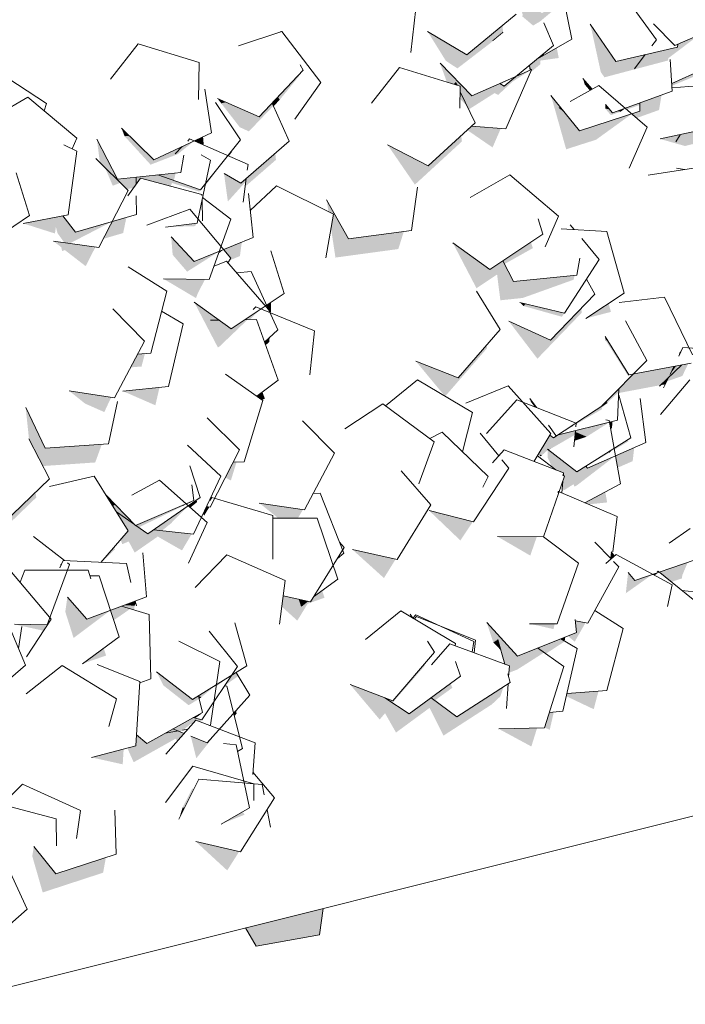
# Model space of a CAD drawing. Header units: millimetres. Extents: x 7522813 to 7573737, y -9734 to 10800.
# Tile 56 of 71: x 7544173 to 7545085, y 3752 to 5103. Entities that reach past the tile are written whole.
import ezdxf

# ---------------------------------------------------------------- set-up
doc = ezdxf.new("R2010")
doc.units = ezdxf.units.MM
doc.header["$MEASUREMENT"] = 0
doc.layers.add('Nowe_2025-10-27 Żywopłot', color=7, linetype='Continuous')
doc.layers.add('Nowe_280-A Dachy Powłoki', color=7, linetype='Continuous')
for name, color, linetype, lineweight, true_color in [('Nowe_2025-10-27 Żywopłot_Nr_pióra__81', 7, 'Continuous', 13, 0x6a6a6a), ('Nowe_2025-10-27 Żywopłot_Nr_pióra__82', 7, 'Continuous', 13, 0xaaaaaa), ('Nowe_280-A Dachy Powłoki_Nr_pióra__61', 7, 'Continuous', 13, 0x6a6a6a), ('Nowe_280-A Dachy Powłoki_Nr_pióra__81', 7, 'Continuous', 13, 0x6a6a6a)]:
    doc.layers.add(name, color=color, linetype=linetype, lineweight=lineweight, true_color=true_color)

# ---------------------------------------------------------------- blocks, each defined once
blk = doc.blocks.new('ElemPrzekroju_77', base_point=(6982742.1, 0))
at = {"layer": 'Nowe_280-A Dachy Powłoki_Nr_pióra__81', "linetype": 'Continuous', "lineweight": 0, "true_color": 0x1a1a1a}
for points in [[(7544834.6, 5094.4), (7544816.8, 5079.8), (7544832.2, 5083.6), (7544835.2, 5086.1)], [(7544954.9, 5096.5), (7544969.3, 5030.7), (7544997, 5040.7), (7544993.1, 5046.1), (7544989.8, 5045.3)], [(7544764.7, 5066.8), (7544731.9, 5086.2), (7544746.8, 5062.3)], [(7544797.8, 5064.1), (7544820.7, 5074.1), (7544832.2, 5083.6), (7544816.8, 5079.8)], [(7544764.7, 5066.8), (7544746.8, 5062.3), (7544756.8, 5046.2), (7544781.3, 5056.9)], [(7544882.7, 5049), (7544871.5, 5039.8), (7544872.1, 5035.4), (7544874.1, 5033.6), (7544872.5, 5029.9), (7544886.5, 5041.5), (7544886.2, 5046.4), (7544911.7, 5050), (7544908.9, 5063.8)], [(7545030.3, 5054.7), (7545028.2, 5051.9), (7545045.7, 5058.2)], [(7544748.9, 5042.8), (7544758.3, 5016.8), (7544767.4, 5014), (7544770.2, 5016.6), (7544772.2, 5012.5), (7544776.5, 5011.2), (7544776.4, 5003.8), (7544786.8, 4982.2), (7544794.2, 4999), (7544792.4, 4998.2)], [(7544944.8, 5021.9), (7544947.3, 5013.6), (7544950.9, 5014.7)], [(7544518.6, 4988.1), (7544520.6, 4983.7), (7544529.2, 4992.8), (7544526.5, 4996.3)], [(7544901, 4998.7), (7544921.8, 4924.8), (7544962.8, 4937.9), (7544946, 4952.3), (7544939.9, 4950.3), (7544921.3, 4973.4), (7544912.1, 4981.4), (7544914.1, 4982.5)], [(7545022.9, 4977), (7545011.9, 4973.4), (7545018.6, 4967.7), (7545049.2, 4978.7), (7545052.6, 4999), (7545022.6, 4988.2)], [(7544443.6, 4994.6), (7544448.9, 4987.8), (7544455.4, 4989.4)], [(7544455.4, 4989.4), (7544448.9, 4987.8), (7544474.3, 4955.1), (7544494.3, 4972.4)], [(7544549.8, 4966), (7544567.5, 4991), (7544567.5, 4991)], [(7544792.1, 4956.6), (7544786.1, 4951.2), (7544820.9, 4927.3), (7544832.2, 4953.4)], [(7544312.1, 4953.9), (7544312.2, 4953.6), (7544312.3, 4953.7)], [(7544312.2, 4953.6), (7544316.4, 4942.7), (7544322.9, 4943.4), (7544312.3, 4953.7)], [(7544732.5, 4901.9), (7544677, 4930.8), (7544714.4, 4876.3), (7544778.9, 4935.6), (7544778, 4943.7)], [(7545050.8, 4938.9), (7545084.7, 4929.3), (7545083, 4933.1), (7545072, 4935.2), (7545077.9, 4944.6), (7545077.8, 4944.8)], [(7544278.4, 4938.7), (7544282.5, 4906.5), (7544302.3, 4887), (7544304.9, 4887.7)], [(7544483.1, 4884.8), (7544481.7, 4873.6), (7544523.9, 4910.3), (7544523.1, 4919.5)], [(7544332.3, 4886.7), (7544332.3, 4876.8), (7544338.2, 4885), (7544366.5, 4877.6), (7544368.6, 4887.5), (7544362.1, 4889.8)], [(7544623.5, 4801.9), (7544593.4, 4855.7), (7544595.9, 4839.2), (7544603, 4835.7), (7544599.5, 4815.8), (7544605.5, 4776.3), (7544691.7, 4788), (7544699.3, 4812.2)], [(7544231.7, 4833.5), (7544177.2, 4823.2), (7544220.9, 4809.3), (7544222.2, 4818.4), (7544224.4, 4809.8), (7544234.6, 4829.7)], [(7544299.4, 4825.8), (7544287.1, 4801.9), (7544314.4, 4809.9), (7544318.7, 4830.3), (7544316.7, 4830.9)], [(7544218.8, 4798.8), (7544229.5, 4790.6), (7544230.8, 4785.4), (7544234.6, 4786.5), (7544263, 4764.5), (7544276.4, 4790.7)], [(7544477.1, 4797.6), (7544452, 4787.3), (7544462.1, 4775.3), (7544460.2, 4772.5), (7544474.5, 4778.3)], [(7544817, 4759.8), (7544766.4, 4796.5), (7544798.9, 4734.2), (7544827.1, 4753.1), (7544831.6, 4717.7), (7544862.3, 4720.9), (7544878.8, 4746.3), (7544849.7, 4743.3), (7544834.9, 4771.8)], [(7544369.5, 4747.3), (7544414.3, 4720.7), (7544416.6, 4727), (7544399.5, 4746.8)], [(7544445.9, 4690.6), (7544411.8, 4715.3), (7544444.3, 4653), (7544447, 4654.8), (7544434.3, 4690.4)], [(7544517, 4715), (7544511, 4711.1), (7544515.7, 4700.9), (7544515.9, 4700.8), (7544517, 4701.5)], [(7544866.3, 4712.7), (7544858.3, 4714.7), (7544863.5, 4709.8)], [(7544980, 4713.3), (7544949, 4692.9), (7544983.2, 4701.8)], [(7544843.3, 4688.9), (7544882.4, 4637.6), (7544943.2, 4700.7), (7544942.4, 4706.6), (7544900.5, 4663.1)], [(7544977.6, 4663.8), (7544975.1, 4667.9), (7544976.2, 4662.3)], [(7544715.5, 4634.4), (7544755.5, 4586.3), (7544755.9, 4586), (7544813.4, 4652), (7544812.6, 4656), (7544773.9, 4611.4)], [(7544994, 4596.5), (7544993.7, 4588.9), (7544995.7, 4590.9), (7545049.5, 4601), (7545039.6, 4621.3), (7545013.8, 4616.5)], [(7545050, 4600), (7545052.4, 4601.5), (7545056.7, 4602.3), (7545055.3, 4597.5), (7545062, 4611.3)], [(7544240.3, 4593.6), (7544262.1, 4576.1), (7544295, 4578.3), (7544298.3, 4584.5)], [(7544314.1, 4593.1), (7544358.6, 4573.7), (7544364.2, 4598)], [(7544497.8, 4586.2), (7544504.9, 4581.3), (7544508.7, 4582.7), (7544505.4, 4592)], [(7544874.6, 4579.7), (7544872.2, 4583.1), (7544873.2, 4578.8)], [(7544207.4, 4515), (7544180.8, 4570.5), (7544185.3, 4527.7), (7544185.3, 4527.7), (7544204.4, 4490.4), (7544276.1, 4495.3), (7544285.2, 4520.3)], [(7544989.3, 4504.4), (7544992.2, 4488), (7545013, 4497.1), (7545015.2, 4515.8)], [(7544888.6, 4505.1), (7544884.8, 4506.5), (7544886.4, 4503.6)], [(7544926.8, 4490.1), (7544896.3, 4502.1), (7544902.6, 4489.2), (7544907.6, 4485.4), (7544918.3, 4481.3), (7544918, 4477.6), (7544919.7, 4476.3), (7544917.3, 4469.3), (7544916.6, 4460.9), (7544918.5, 4457), (7544931.9, 4465.4), (7544933.1, 4462.2), (7544936, 4463.5), (7544932, 4486.1)], [(7544454.6, 4474.6), (7544462.1, 4470.6), (7544469.9, 4495.9), (7544465.5, 4495.8)], [(7544094.2, 4439.7), (7544132.3, 4386.4), (7544195.3, 4447.3), (7544194.4, 4454.5), (7544150.4, 4412)], [(7544290.6, 4450.9), (7544300.2, 4435.4), (7544303.4, 4437.6)], [(7544975.4, 4455.1), (7544947.3, 4440.1), (7544952.5, 4437.8), (7544978, 4440.5)], [(7544501, 4439.7), (7544526.8, 4419.1), (7544534.2, 4419.1), (7544527.7, 4435.6)], [(7544793.9, 4414.2), (7544734, 4429.2), (7544776.8, 4388.3)], [(7544329.8, 4410.3), (7544305.1, 4427.6), (7544321.3, 4401.7), (7544310.9, 4389.7), (7544313.2, 4383.2), (7544322, 4387), (7544330.2, 4371.7), (7544362, 4393.8), (7544363.9, 4392.5), (7544354, 4401.3), (7544348.3, 4397.3), (7544331.8, 4408.9), (7544331.3, 4408.7)], [(7544827.8, 4393.6), (7544872.6, 4367.6), (7544881.5, 4393.2)], [(7544301.6, 4378.8), (7544284, 4358.3), (7544284.6, 4358.3), (7544303.2, 4376.1)], [(7544688.1, 4362.8), (7544628.7, 4375.9), (7544672, 4336.8)], [(7544984.8, 4364.1), (7544988.1, 4367), (7544985.5, 4370.2)], [(7545049.1, 4344.9), (7545065.9, 4331.4), (7545080.4, 4336.3), (7545081.2, 4341), (7545066.7, 4351)], [(7545042.3, 4342.6), (7545040.4, 4342), (7545040.8, 4341.7)], [(7544533.9, 4312.2), (7544531.9, 4297.6), (7544553.2, 4278.4), (7544567.4, 4301.6), (7544590.5, 4309.8), (7544587.2, 4319.6), (7544575.6, 4311.1), (7544571.3, 4304), (7544567.2, 4304.9), (7544558.3, 4298.3), (7544555.2, 4307.5)], [(7544315.7, 4299.6), (7544312.3, 4298.3), (7544329.3, 4293.1), (7544330.2, 4298.9)], [(7544331.2, 4305.4), (7544330.9, 4305.3), (7544331.1, 4304.7)], [(7544235.1, 4290.5), (7544246.4, 4254.8), (7544246.8, 4254.9), (7544235.1, 4290.5)], [(7544854.9, 4229.8), (7544812.9, 4275.6), (7544822, 4248.5), (7544828, 4252.4), (7544837.8, 4218.7), (7544844, 4216.5), (7544843.3, 4206.8), (7544855, 4211.4), (7544861.6, 4232.4)], [(7544924, 4257.4), (7544933.5, 4249.5), (7544933.9, 4250.2), (7544940.9, 4276.9), (7544934.4, 4278), (7544935.9, 4262.1)], [(7544914.5, 4253.6), (7544919.8, 4250.5), (7544920.6, 4256)], [(7544258.6, 4219.3), (7544291, 4230.5), (7544287.7, 4240.5)], [(7544378.2, 4194.5), (7544360.3, 4208.3), (7544369.5, 4189.6)], [(7544625.6, 4190.8), (7544666.1, 4142.8), (7544673.5, 4151.4), (7544688.5, 4124.9), (7544734.5, 4158.7), (7544753.6, 4120.7), (7544819.9, 4163.5), (7544806.1, 4168.5), (7544771.7, 4146.3), (7544736.7, 4172.6), (7544706.6, 4150.4), (7544673.2, 4172.6)], [(7544922.1, 4174.7), (7544959.6, 4156.9), (7544966.1, 4181.6), (7544923, 4178.6)], [(7544465.9, 4151.5), (7544466.9, 4147.4), (7544470, 4150.9), (7544469.2, 4155.2)], [(7544892.3, 4131.7), (7544899.3, 4128.7), (7544904.9, 4153), (7544898.8, 4152.4)], [(7544331.9, 4106.9), (7544320.1, 4103.7), (7544328.8, 4084.2), (7544386.3, 4116.5), (7544388.8, 4113.4), (7544398.1, 4123.7), (7544389.8, 4127.1), (7544372.5, 4123.9), (7544372.5, 4124.2), (7544346.9, 4109.8), (7544332.8, 4121.8)], [(7544882, 4131.2), (7544829.3, 4130), (7544874.1, 4105.8)], [(7544271.2, 4090.8), (7544313.8, 4081.3), (7544315.1, 4102.4)], [(7544390.8, 4005.9), (7544398.6, 4021.6), (7544396, 4022.3)], [(7544413.9, 3975.5), (7544457.1, 3935.8), (7544473.5, 3961.7)], [(7544189.8, 3955.5), (7544204.1, 3905.6), (7544286.9, 3932.7), (7544290.8, 3953.6), (7544222.2, 3931.2), (7544205.8, 3951.3)]]:
    blk.add_hatch(color=250, dxfattribs=at).paths.add_polyline_path(points)
at = {"layer": 'Nowe_280-A Dachy Powłoki_Nr_pióra__61', "color": 251, "linetype": 'Continuous', "lineweight": 13, "true_color": 0x6a6a6a}
blk.add_line((7545571.5, 4129.4), (7543454.6, 3600.2), dxfattribs=at)
blk = doc.blocks.new('ElemPrzekroju_346', base_point=(6982742.1, 0))
at = {"layer": 'Nowe_2025-10-27 Żywopłot_Nr_pióra__81', "linetype": 'Continuous', "lineweight": 0, "true_color": 0x1a1a1a}
for points in [[(7544888.5, 5111.5), (7544855.7, 5140.5), (7544862.3, 5108.4), (7544886.2, 5100.2), (7544919.1, 5127.8)], [(7544861.2, 5107.5), (7544876.5, 5094.5), (7544886.2, 5100.2), (7544862.3, 5108.4)], [(7545070.6, 5067), (7545041.7, 5096.8), (7545070, 5066.1), (7545074.8, 5067.9), (7545074.8, 5068.8)], [(7544835.2, 5086.1), (7544820.7, 5074.1), (7544821.4, 5073.1), (7544835.7, 5084.9)], [(7545074.6, 5064.9), (7545046.6, 5058.4), (7545061.8, 5049.3), (7545062, 5049.8), (7545103.9, 5081.4), (7545074.8, 5068.8)], [(7544756.8, 5046.2), (7544772.7, 5035.7), (7544821.4, 5073.1), (7544820.7, 5074.1), (7544797.8, 5064.1), (7544785.8, 5054.3), (7544781.3, 5056.9)], [(7545039.3, 5066.6), (7545041.7, 5069.5), (7545041.6, 5069.6)], [(7544891.6, 5056.3), (7544882.7, 5049), (7544891.6, 5054)], [(7544997, 5040.7), (7544969.3, 5030.7), (7544974.3, 5023.5), (7545061.6, 5046.6), (7545061.8, 5049.3), (7545046.6, 5058.4), (7545045.7, 5058.2), (7545028.2, 5051.9), (7545015.5, 5035.1)], [(7544993.1, 5046.1), (7544997, 5040.7), (7545015.5, 5035.1), (7545030.3, 5054.7)], [(7544871.5, 5039.8), (7544853.5, 5024.9), (7544871.6, 5038.8)], [(7544786.8, 4982.2), (7544788.2, 4979.4), (7544823.7, 5001.9), (7544828.5, 4999.3), (7544848.2, 5017.5), (7544871.8, 5032.5), (7544871.9, 5032.9), (7544853.5, 5024.9), (7544837, 5011.4), (7544830.9, 5015), (7544794.2, 4999)], [(7544853.5, 5024.9), (7544830.9, 5015), (7544832.4, 5014.1)], [(7545103.4, 5031.6), (7545066.6, 5014.9), (7545066.8, 5011.9), (7545104.3, 5027.4)], [(7544770.2, 5016.6), (7544767.4, 5014), (7544772.2, 5012.5)], [(7544950.9, 5014.7), (7544947.3, 5013.6), (7544954.4, 5005.3), (7544957.5, 5007.1)], [(7544776.4, 5003.8), (7544776.2, 4994), (7544784, 4986.4), (7544784.6, 4986.7)], [(7544981.2, 4979.5), (7544975.6, 4986), (7544975.4, 4980.6)], [(7545002.9, 4981.1), (7545005, 4979.3), (7545022.6, 4985.5), (7545022.6, 4988.2)], [(7544914.1, 4982.5), (7544912.1, 4981.4), (7544921.3, 4973.4)], [(7545011.9, 4973.4), (7544946, 4952.3), (7544962.8, 4937.9)], [(7544975.4, 4980.6), (7544983.1, 4971.6), (7544996.7, 4976.4), (7544992.3, 4977.3), (7544985.3, 4974.7), (7544981.2, 4979.5)], [(7545002.9, 4981.1), (7544992.3, 4977.3), (7544996.7, 4976.4)], [(7545072, 4935.2), (7545083, 4933.1), (7545096.1, 4948.7), (7545078, 4944.8)], [(7545078, 4944.8), (7545077.8, 4944.8), (7545077.9, 4944.6)], [(7545083, 4933.1), (7545084.7, 4929.3), (7545098.3, 4932.6), (7545103.2, 4950.3), (7545096.1, 4948.7)], [(7544872.7, 4797), (7544834.9, 4771.8), (7544837.2, 4767.4), (7544876.1, 4789.2), (7544873.7, 4796.7)], [(7544874, 4797.9), (7544872.7, 4797), (7544873.7, 4796.7)], [(7544878.8, 4746.3), (7544862.3, 4720.9), (7544931.9, 4745.9), (7544933.6, 4751.9)], [(7544866.3, 4712.7), (7544863.5, 4709.8), (7544916, 4695.1), (7544919.1, 4699.9)], [(7544976.2, 4662.3), (7545006.8, 4614), (7545013.8, 4616.5), (7545007.8, 4615.4), (7544977.6, 4663.8)], [(7545077.8, 4647.1), (7545076.6, 4644.2), (7545077.5, 4643.7), (7545079.5, 4647.8)], [(7545076.2, 4640.9), (7545077.5, 4643.7), (7545076.6, 4644.2)], [(7545028.5, 4631.3), (7545013.8, 4616.5), (7545029, 4630.4)], [(7545039.6, 4621.3), (7545049.5, 4601), (7545054.1, 4603.8), (7545080.6, 4629), (7545072.5, 4627.5), (7545064.3, 4616.1), (7545069.5, 4626.9)], [(7545059.6, 4606.4), (7545081.1, 4613.9), (7545089, 4630.5), (7545080.6, 4629), (7545062, 4611.3)], [(7545064.3, 4616.1), (7545072.5, 4627.5), (7545069.5, 4626.9)], [(7544935.3, 4547.6), (7544971.1, 4568.5), (7544970.6, 4570.2), (7544993.8, 4591.6), (7544994, 4596.5), (7544976.8, 4579.2), (7544977.4, 4577.3), (7544935, 4549.3), (7544935.4, 4549.2)], [(7544874.6, 4579.7), (7544873.2, 4578.8), (7544878.6, 4571.4), (7544881, 4570.5)], [(7544970.7, 4573.1), (7544969.3, 4573.8), (7544970.7, 4573), (7544976.8, 4579.1), (7544976.8, 4579.2)], [(7544982.7, 4541.6), (7544984.6, 4542.2), (7544985.3, 4551.4), (7544981.1, 4550.4)], [(7544899.5, 4532.8), (7544884.8, 4508.6), (7544884.8, 4506.5), (7544888.6, 4505.1), (7544894.2, 4510.4), (7544896.3, 4511.6), (7544896.3, 4502.1), (7544926.8, 4490.1), (7544896.3, 4513.6), (7544900.4, 4514), (7544933.9, 4533.2), (7544934.5, 4538.9), (7544910.1, 4532.9), (7544904.4, 4529.2)], [(7544897.8, 4546.5), (7544897.7, 4545.5), (7544898.5, 4545.6)], [(7544898.5, 4545.6), (7544897.7, 4545.5), (7544907.5, 4532), (7544910.1, 4532.9), (7544907.7, 4532.3)], [(7544927.7, 4544.5), (7544910.1, 4532.9), (7544929.8, 4544.4)], [(7544927.7, 4544.5), (7544929.8, 4544.4), (7544935, 4549.3)], [(7544933.2, 4525), (7544949.9, 4530.6), (7544934.3, 4537.3)], [(7544934.3, 4537.3), (7544949.9, 4530.6), (7544981.1, 4550.4), (7544934.5, 4538.9)], [(7544987.5, 4514.5), (7544987.8, 4512.7), (7545007.2, 4524.2), (7545006.6, 4526.4)], [(7544896.3, 4513.6), (7544897.2, 4512.9), (7544900.4, 4514)], [(7544987.5, 4514.5), (7544979.5, 4509.5), (7544981.1, 4508.7)], [(7544932, 4486.1), (7544936, 4463.5), (7544989.3, 4504.4), (7544951.2, 4487.7), (7544948.8, 4490.2), (7544936.6, 4482.6)], [(7544979.5, 4509.5), (7544948.8, 4490.2), (7544949.2, 4489.8), (7544981.1, 4508.7)], [(7544985.5, 4370.2), (7544983.4, 4372.7), (7544982.3, 4364.3), (7544983.5, 4363), (7544984.8, 4364.1)], [(7545088.6, 4358.5), (7545066.7, 4351), (7545081.2, 4341)], [(7545016, 4333.6), (7545006.8, 4344.6), (7545003.6, 4315.9), (7545040.4, 4342)], [(7545040.8, 4341.7), (7545043.1, 4340.5), (7545049.1, 4344.9), (7545042.3, 4342.6)], [(7544906.1, 4273.9), (7544871.6, 4274.2), (7544904.5, 4266.8)], [(7544933.9, 4250.2), (7544948.4, 4275.6), (7544940.9, 4276.9)], [(7544882.7, 4240.9), (7544893.9, 4232.9), (7544920.3, 4250.2), (7544914.5, 4253.6)], [(7544822, 4248.5), (7544832.3, 4237.7), (7544828, 4252.4)], [(7544855, 4211.4), (7544891.5, 4234.6), (7544882.7, 4240.9), (7544861.6, 4232.4)], [(7544673.2, 4172.6), (7544683.6, 4165.7), (7544728.7, 4217.3), (7544727.5, 4219), (7544684.2, 4168.4)], [(7544736.7, 4172.6), (7544741.7, 4168.9), (7544765.7, 4186.2), (7544763.4, 4192.3)], [(7544806.1, 4168.5), (7544819.9, 4163.5), (7544831.5, 4174.4), (7544836, 4187.8)]]:
    blk.add_hatch(color=250, dxfattribs=at).paths.add_polyline_path(points)
at = {"layer": 'Nowe_2025-10-27 Żywopłot_Nr_pióra__82', "color": 253, "linetype": 'Continuous', "lineweight": 13, "true_color": 0xaaaaaa}
for p, q in [((7544929.7, 5075.6), (7544912.1, 5162)), ((7545045.5, 5074.8), (7544994.2, 5146)), ((7544708.7, 5057.7), (7544715.8, 5117.9)), ((7544785.8, 5054.3), (7544853.4, 5109.9)), ((7544904.6, 5067), (7544891.4, 5098.4)), ((7544954.9, 5096.5), (7544989.8, 5045.3)), ((7545041.7, 5096.8), (7545070.6, 5067)), ((7545070.6, 5067), (7545150.7, 5101.7)), ((7544731.9, 5086.2), (7544785.8, 5054.3)), ((7544837, 5011.4), (7544904.6, 5067)), ((7544882.7, 5049), (7544929.7, 5075.6)), ((7544989.8, 5045.3), (7545074.6, 5064.9)), ((7545039.3, 5066.6), (7545045.5, 5074.8)), ((7545074.6, 5064.9), (7545074.8, 5068.8)), ((7545015.5, 5035.1), (7545030.3, 5054.7)), ((7544693.3, 5036.9), (7544654.9, 4988.1)), ((7544776.5, 5011.2), (7544693.3, 5036.9)), ((7544748.9, 5042.8), (7544792.4, 4998.2)), ((7544872.3, 5033.2), (7544871.5, 5039.8)), ((7545067.3, 5004.3), (7545064.5, 5047.7)), ((7544792.4, 4998.2), (7544872.3, 5033.2)), ((7544838.9, 4952.9), (7544874.1, 5033.6)), ((7544874.1, 5033.6), (7544872.1, 5035.4)), ((7545066.6, 5014.9), (7545109.2, 5034.3)), ((7544772.2, 5012.5), (7544770.2, 5016.6)), ((7544776, 4981.4), (7544776.5, 5011.2)), ((7544830.9, 5015), (7544837, 5011.4)), ((7544966.6, 5012.2), (7544927.4, 4990.1)), ((7544944.8, 5021.9), (7544957.5, 5007.1)), ((7545033.1, 4955.3), (7544966.6, 5012.2)), ((7545112.7, 5012.8), (7545067, 5008.9)), ((7544797, 4961.1), (7544776.4, 5003.8)), ((7544901, 4998.7), (7544939.9, 4950.3)), ((7544985.3, 4974.7), (7545067.3, 5004.3)), ((7544975.6, 4986), (7544985.3, 4974.7)), ((7545022.9, 4977), (7545022.6, 4988.2)), ((7544914.1, 4982.5), (7544912.1, 4981.4)), ((7544939.9, 4950.3), (7545022.9, 4977)), ((7544732.5, 4901.9), (7544797, 4961.1)), ((7544792.1, 4956.6), (7544838.9, 4952.9)), ((7545008.3, 4899), (7545033.1, 4955.3)), ((7545050.8, 4938.9), (7545112.2, 4952.2)), ((7545078, 4944.8), (7545072, 4935.2)), ((7544677, 4930.8), (7544732.5, 4901.9)), ((7544844.8, 4889.8), (7544790.4, 4858.9)), ((7544911.4, 4833), (7544844.8, 4889.8)), ((7545096.4, 4899), (7545034.4, 4889.1)), ((7545084.2, 4897.1), (7545073.1, 4898.9)), ((7544709.8, 4813.6), (7544718.2, 4872.8)), ((7544593.4, 4855.7), (7544623.5, 4801.9)), ((7544889.7, 4808.4), (7544883.2, 4829.3)), ((7544892.9, 4790.9), (7544911.4, 4833)), ((7544932.9, 4814.7), (7544927.4, 4821.4)), ((7544623.5, 4801.9), (7544709.8, 4813.6)), ((7544817, 4759.8), (7544889.7, 4808.4)), ((7544977.7, 4812.2), (7544914.9, 4815.7)), ((7545001.3, 4727.3), (7544977.7, 4812.2)), ((7544766.4, 4796.5), (7544817, 4759.8)), ((7544967.1, 4773.6), (7544943.2, 4802.4)), ((7544834.9, 4771.8), (7544849.7, 4743.3)), ((7544919.4, 4699.9), (7544967.1, 4773.6)), ((7544936.3, 4752.2), (7544940.4, 4775.4)), ((7544849.7, 4743.3), (7544936.3, 4752.2)), ((7544961.3, 4726.3), (7544949.8, 4746.9)), ((7544831.5, 4677.6), (7544798.8, 4730.1)), ((7544900.5, 4663.1), (7544961.3, 4726.3)), ((7544949, 4692.9), (7545001.3, 4727.3)), ((7544858.3, 4714.7), (7544919.4, 4699.9)), ((7545056.8, 4721.9), (7544994.4, 4714.5)), ((7545095.2, 4642.8), (7545056.8, 4721.9)), ((7544843.3, 4688.9), (7544900.5, 4663.1)), ((7545032.4, 4635.3), (7545003.2, 4689.6)), ((7544773.9, 4611.4), (7544831.5, 4677.6)), ((7544975.1, 4667.9), (7545007.8, 4615.4)), ((7545082, 4653), (7545076.2, 4640.9)), ((7545168.9, 4646.8), (7545082, 4653)), ((7544715.5, 4634.4), (7544773.9, 4611.4)), ((7544970.7, 4573.1), (7545032.4, 4635.3)), ((7545007.8, 4615.4), (7545093.4, 4631.4)), ((7545050, 4600), (7545080.6, 4629)), ((7545069.5, 4626.9), (7545064.3, 4616.1)), ((7544718.1, 4608.5), (7544674.3, 4573.1)), ((7544793.2, 4563.8), (7544718.1, 4608.5)), ((7545091.4, 4608.7), (7545051.3, 4561.3)), ((7545062, 4611.3), (7545055.3, 4597.5)), ((7544842.5, 4600.4), (7544784.3, 4576.8)), ((7544900.8, 4534.9), (7544842.5, 4600.4)), ((7544992.3, 4553.2), (7544994, 4596.5)), ((7544854.2, 4581), (7544812.4, 4534.9)), ((7544935.4, 4549.2), (7544854.2, 4581)), ((7544872.2, 4583.1), (7544881, 4570.5)), ((7544977.4, 4577.3), (7544976.8, 4579.2)), ((7545010.6, 4529), (7544994.2, 4587.8)), ((7545031.1, 4522.7), (7545023.3, 4582.9)), ((7544670.6, 4575.8), (7544618.3, 4541.4)), ((7544740.8, 4523.7), (7544670.6, 4575.8)), ((7544904.4, 4529.2), (7544977.4, 4577.3)), ((7544779.5, 4510), (7544793.2, 4563.8)), ((7544907.7, 4532.3), (7544992.3, 4553.2)), ((7544980.7, 4552.9), (7544976, 4553.6)), ((7544996.1, 4466.1), (7544980.7, 4552.9)), ((7544897.8, 4546.5), (7544907.7, 4532.3)), ((7544932.5, 4516.9), (7544934.5, 4538.9)), ((7544934.9, 4544.1), (7544935.4, 4549.2)), ((7544719.9, 4466.1), (7544740.8, 4523.7)), ((7544751.6, 4536.7), (7544734.7, 4528.3)), ((7544814.9, 4476.1), (7544751.6, 4536.7)), ((7544829.4, 4504.2), (7544803.9, 4535.3)), ((7544877.8, 4497), (7544900.8, 4534.9)), ((7544899.5, 4532.8), (7544904.4, 4529.2)), ((7544936.6, 4482.6), (7545010.6, 4529)), ((7544837, 4512.8), (7544821, 4495)), ((7544918.3, 4481.3), (7544837, 4512.8)), ((7544896.3, 4513.6), (7544936.6, 4482.6)), ((7544951.2, 4487.7), (7545031.1, 4522.7)), ((7544843.3, 4487.3), (7544833.7, 4498.9)), ((7544907.6, 4485.4), (7544882.3, 4504.5)), ((7544736.3, 4437.1), (7544695.6, 4484)), ((7544794.9, 4413.9), (7544843.3, 4487.3)), ((7544948.8, 4490.2), (7544951.2, 4487.7)), ((7544807.5, 4461.5), (7544814.9, 4476.1)), ((7544890.6, 4393.1), (7544919.7, 4476.3)), ((7544919.7, 4476.3), (7544917, 4478.4)), ((7544918, 4477.6), (7544918.3, 4481.3)), ((7544915.9, 4453.5), (7544917.3, 4469.3)), ((7544947.3, 4440.1), (7544996.1, 4466.1)), ((7544911.5, 4455.4), (7544910.4, 4454.3)), ((7544991.7, 4421), (7544911.5, 4455.4)), ((7544690.1, 4362.3), (7544736.3, 4437.1)), ((7544734, 4429.2), (7544794.9, 4413.9)), ((7544985.8, 4372.6), (7544991.7, 4421)), ((7545092, 4404.9), (7545063, 4384.5)), ((7544827.8, 4393.6), (7544890.6, 4393.1)), ((7544938.7, 4357), (7544890.7, 4393.2)), ((7544628.7, 4375.9), (7544690.1, 4362.3)), ((7544983.5, 4363), (7544961.3, 4386.2)), ((7544990.2, 4368.9), (7544976.4, 4356.7)), ((7544983.4, 4372.7), (7544988.1, 4367)), ((7544984.8, 4364.1), (7544985.5, 4370.2)), ((7545067.2, 4327.6), (7544990.2, 4368.9)), ((7545016, 4333.6), (7545098.5, 4361.9)), ((7544909.5, 4273.9), (7544938.7, 4357)), ((7544951.6, 4275.1), (7544993.9, 4352.2)), ((7544993.9, 4352.2), (7544986.7, 4359.7)), ((7545006.8, 4344.6), (7545016, 4333.6)), ((7545042.3, 4342.6), (7545040.8, 4341.7)), ((7545047.8, 4346), (7545046.8, 4345.3)), ((7545116, 4291.1), (7545047.8, 4346)), ((7545060.9, 4297.7), (7545067.2, 4327.6)), ((7545131.2, 4314.6), (7545080.3, 4319.8)), ((7544695.1, 4291.6), (7544646.5, 4252.4)), ((7544770.2, 4247), (7544695.1, 4291.6)), ((7544711.5, 4281.9), (7544708.1, 4287.2)), ((7544715.8, 4286.2), (7544711.5, 4281.9)), ((7544716.7, 4284), (7544713.6, 4280.6)), ((7544795, 4249.6), (7544715.8, 4286.2)), ((7544797.7, 4251.5), (7544716.7, 4284)), ((7545000.1, 4267.6), (7544961.2, 4292.5)), ((7544812.9, 4275.6), (7544854.9, 4229.8)), ((7544871.6, 4274.2), (7544909.5, 4273.9)), ((7544935.9, 4262.1), (7544934.2, 4280.1)), ((7544934.4, 4278), (7544951.6, 4275.1)), ((7544977.7, 4182.4), (7545000.1, 4267.6)), ((7544854.9, 4229.8), (7544935.9, 4262.1)), ((7544937, 4240.2), (7544914.5, 4253.6)), ((7544741.2, 4235), (7544731.6, 4250.2)), ((7544762.1, 4246.4), (7544737.2, 4217.6)), ((7544844, 4216.5), (7544762.1, 4246.4)), ((7544769.4, 4243.7), (7544770.2, 4247)), ((7544792.9, 4235.1), (7544795, 4249.6)), ((7544795.9, 4234), (7544797.7, 4251.5)), ((7544837.8, 4218.7), (7544828, 4252.4)), ((7544918.6, 4215.4), (7544882.7, 4240.9)), ((7544917.4, 4154.3), (7544937, 4240.2)), ((7544684.2, 4168.4), (7544741.2, 4235)), ((7544777, 4202.3), (7544769.9, 4222.2)), ((7544842.9, 4201.2), (7544844, 4216.5)), ((7544892.1, 4131.4), (7544918.6, 4215.4)), ((7544706.6, 4150.4), (7544777, 4202.3)), ((7544845.1, 4193.7), (7544841.8, 4205.2)), ((7544625.6, 4190.8), (7544684.2, 4168.4)), ((7544771.7, 4146.3), (7544845.1, 4193.7)), ((7544840, 4158), (7544842.3, 4191.9)), ((7544673.2, 4172.6), (7544706.6, 4150.4)), ((7544736.7, 4172.6), (7544771.7, 4146.3)), ((7544923, 4178.6), (7544977.7, 4182.4)), ((7544898.8, 4152.4), (7544917.4, 4154.3)), ((7544829.3, 4130), (7544892.1, 4131.4))]:
    blk.add_line(p, q, dxfattribs=at)
blk = doc.blocks.new('ElemPrzekroju_347', base_point=(6982742.1, 0))
at = {"layer": 'Nowe_2025-10-27 Żywopłot_Nr_pióra__81', "linetype": 'Continuous', "lineweight": 0, "true_color": 0x1a1a1a}
for points in [[(7544555.8, 5027.4), (7544526.5, 4996.3), (7544529.2, 4992.8), (7544555.6, 5025.1)], [(7544494.3, 4972.4), (7544474.3, 4955.1), (7544486.8, 4949.3), (7544520.3, 4984.3), (7544518.6, 4988.1), (7544501, 4969.4)], [(7544316.4, 4942.7), (7544352, 4903.7), (7544389.2, 4918.1), (7544385.8, 4918.6), (7544395.5, 4928.6), (7544356.7, 4910.4), (7544322.9, 4943.4)], [(7544385.8, 4918.6), (7544389.2, 4918.1), (7544411.8, 4936.2), (7544395.5, 4928.6)], [(7544424, 4941.9), (7544411.8, 4936.2), (7544423.5, 4931.1), (7544424.8, 4931.9)], [(7544458, 4916), (7544427.4, 4877.8), (7544426.6, 4874.3)], [(7544458, 4916), (7544459.2, 4915.5), (7544463.2, 4920.5), (7544462.5, 4921.6)], [(7544310.6, 4878.8), (7544289.5, 4899.6), (7544300.2, 4874.8)], [(7544362.1, 4889.8), (7544383.9, 4882.2), (7544386.6, 4892.4)], [(7544452.7, 4891.4), (7544458, 4853.2), (7544482.5, 4880.4), (7544483.1, 4884.8), (7544475.9, 4878.5)], [(7544304.9, 4887.7), (7544302.3, 4887), (7544319.3, 4870.2), (7544328.6, 4871.7), (7544332.3, 4876.8), (7544332.3, 4886.7), (7544306.8, 4884)], [(7544368.6, 4887.5), (7544366.5, 4877.6), (7544379.7, 4874.1), (7544381.3, 4878.6), (7544418.7, 4866.7), (7544427.4, 4877.8), (7544420.6, 4869.4)], [(7544234.6, 4829.7), (7544224.4, 4809.8), (7544233.8, 4796.7), (7544241.1, 4795.7), (7544299.4, 4825.8), (7544248.9, 4811)], [(7544231.7, 4833.5), (7544232.3, 4832.7), (7544232.2, 4833.6)], [(7544316.7, 4830.9), (7544318.7, 4830.3), (7544319.2, 4831.6)], [(7544372.6, 4818.2), (7544413.2, 4819.4), (7544414.8, 4823.2)], [(7544400.4, 4783.1), (7544380.3, 4804.6), (7544382.3, 4780)], [(7544400.4, 4783.1), (7544382.3, 4780), (7544402.1, 4757), (7544446.3, 4784.9), (7544411.9, 4770.8)], [(7544445.2, 4781.8), (7544452, 4787.3), (7544446.3, 4784.9)], [(7544399.5, 4746.8), (7544416.6, 4727), (7544426.6, 4746.3)], [(7544481.1, 4691), (7544488, 4691.1), (7544503.3, 4705.9)], [(7544503.3, 4705.9), (7544504.7, 4705.4), (7544509.4, 4710)], [(7544511, 4711.1), (7544509.4, 4710), (7544509.6, 4709.7)], [(7544445.8, 4690.6), (7544434.3, 4690.4), (7544447, 4654.8), (7544485, 4691.1), (7544481.1, 4691), (7544462.4, 4678.6)], [(7544508.2, 4660.4), (7544509.7, 4656), (7544515, 4660.8), (7544515.1, 4666.7)], [(7544324.6, 4625.7), (7544339.6, 4626.9), (7544344.2, 4644.4), (7544334.2, 4643.6)], [(7544295, 4578.3), (7544262.1, 4576.1), (7544288.6, 4564.4)], [(7544185.3, 4527.7), (7544197.7, 4501.4), (7544198.7, 4501.6), (7544185.3, 4527.7)], [(7544400.6, 4438.6), (7544401.4, 4438), (7544411, 4442.6), (7544410.9, 4443)], [(7544403.8, 4435.8), (7544406.5, 4433.4), (7544415.8, 4441), (7544415.2, 4443.7)], [(7544303.4, 4437.6), (7544300.2, 4435.4), (7544305.1, 4427.6), (7544329.8, 4410.3)], [(7544331.8, 4408.9), (7544335.6, 4406.2), (7544397.7, 4436.2), (7544395.3, 4436.3)], [(7544403.8, 4435.8), (7544364.4, 4408.5), (7544379.7, 4411.5)], [(7544400.6, 4438.6), (7544395.3, 4436.3), (7544397.7, 4436.2)], [(7544428.8, 4435), (7544424, 4424.9), (7544425.5, 4422.4), (7544432.8, 4434.4)], [(7544560.9, 4430.5), (7544527.7, 4435.6), (7544534.2, 4419.1), (7544554, 4419)], [(7544354, 4401.3), (7544363.9, 4392.5), (7544395.1, 4374.7), (7544408.4, 4397.3), (7544356.3, 4402.9)], [(7544364.4, 4408.5), (7544356.3, 4402.9), (7544367.6, 4401.7), (7544379.7, 4411.5)], [(7544227.5, 4350.7), (7544230.1, 4356.4), (7544228.6, 4355.9)], [(7544244.7, 4302.9), (7544237.9, 4310.6), (7544235.1, 4290.5), (7544235.1, 4290.5)], [(7544555.2, 4307.5), (7544558.3, 4298.3), (7544567.2, 4304.9)], [(7544244.7, 4302.9), (7544235.1, 4290.5), (7544246.8, 4254.9), (7544297.1, 4292.6), (7544264.5, 4280.4)], [(7544312.3, 4298.3), (7544297.1, 4292.6), (7544301.6, 4278.9), (7544324.2, 4294.6)], [(7544315.7, 4299.6), (7544330.2, 4298.9), (7544331.6, 4302.4), (7544330.9, 4305.3)], [(7544166.4, 4273.7), (7544170.7, 4272.1), (7544204.7, 4264.7), (7544208.9, 4272.7)], [(7544442.3, 4190.6), (7544442, 4188.1), (7544463.7, 4204)], [(7544463.7, 4204), (7544454.1, 4189.7), (7544472.3, 4202.4), (7544469.2, 4207.4)], [(7544369.5, 4189.6), (7544404.2, 4162.4), (7544418.7, 4171.3), (7544418.4, 4172.8), (7544416.7, 4174.5), (7544409.7, 4170.2), (7544378.2, 4194.5)], [(7544417.6, 4175.1), (7544421.9, 4173.5), (7544442.3, 4190.6)], [(7544417.6, 4175.1), (7544416.7, 4174.5), (7544418.4, 4172.8), (7544418.8, 4171.2), (7544421.9, 4173.5)], [(7544386.7, 4132.2), (7544395.7, 4128.1), (7544396.6, 4128.3), (7544408, 4137.3), (7544409.8, 4136.9), (7544414.1, 4141.7), (7544420.1, 4139.4), (7544422.2, 4142.5), (7544410.6, 4145.6)], [(7544410.6, 4145.6), (7544413.3, 4144.8), (7544421.5, 4150.4), (7544421.3, 4151.6)], [(7544465.9, 4151.5), (7544446.3, 4129.4), (7544447.6, 4128.9)], [(7544382.7, 4129.9), (7544392.9, 4125.8), (7544396.5, 4128.2), (7544402.3, 4128.5), (7544403.2, 4129.5), (7544395.7, 4128.1), (7544386.7, 4132.2)], [(7544372.5, 4124.2), (7544372.5, 4123.9), (7544389.8, 4127.1), (7544382.7, 4129.9)], [(7544407.1, 4120.1), (7544414.7, 4089.6), (7544446.3, 4129.4), (7544429.8, 4110.9)], [(7544396, 4022.3), (7544398.6, 4021.6), (7544411.9, 4048.2), (7544409.1, 4047.9)], [(7544478.2, 4016.3), (7544448.6, 3999.3), (7544480.9, 4012.2)], [(7544205.8, 3951.3), (7544191.9, 3968.5), (7544189.8, 3955.5)]]:
    blk.add_hatch(color=250, dxfattribs=at).paths.add_polyline_path(points)
at = {"layer": 'Nowe_2025-10-27 Żywopłot_Nr_pióra__82', "color": 253, "linetype": 'Continuous', "lineweight": 13, "true_color": 0xaaaaaa}
for p, q in [((7544532.1, 5086.2), (7544472.4, 5066.7)), ((7544531.2, 5085.9), (7544530.7, 5086.8)), ((7544585.6, 5016.6), (7544532.1, 5086.2)), ((7544335.2, 5069.6), (7544296.9, 5020.8)), ((7544418.5, 5043.8), (7544335.2, 5069.6)), ((7544417.5, 4993.1), (7544418.5, 5043.8)), ((7544561.2, 5033.2), (7544557.1, 5040.5)), ((7544209.3, 4987.5), (7544136.1, 5035.2)), ((7544501, 4969.4), (7544561.2, 5033.2)), ((7544549.8, 4966), (7544585.6, 5016.6)), ((7544183.8, 4996.3), (7544129.6, 4964.9)), ((7544250.9, 4940.1), (7544183.8, 4996.3)), ((7544435.7, 4947.4), (7544426.4, 5007.4)), ((7544206.3, 4977.4), (7544209.3, 4987.5)), ((7544475.5, 4937.8), (7544440.8, 4989.1)), ((7544443.6, 4994.6), (7544501, 4969.4)), ((7544542, 4935.9), (7544518.6, 4988.1)), ((7544312.1, 4953.9), (7544356.7, 4910.4)), ((7544356.7, 4910.4), (7544435.7, 4947.4)), ((7544251, 4922.2), (7544233.3, 4930.8)), ((7544244.6, 4925.3), (7544250.9, 4940.1)), ((7544278.4, 4938.7), (7544306.8, 4884)), ((7544405.6, 4938.9), (7544402.9, 4936.1)), ((7544485.6, 4904), (7544405.6, 4938.9)), ((7544420.6, 4869.4), (7544475.5, 4937.8)), ((7544475.9, 4878.5), (7544542, 4935.9)), ((7544239, 4834.9), (7544251, 4922.2)), ((7544395.5, 4928.6), (7544385.8, 4918.6)), ((7544393.4, 4893.1), (7544397.5, 4916.8)), ((7544434, 4909.7), (7544421.2, 4917.1)), ((7544321.2, 4868.3), (7544276.8, 4912.1)), ((7544416, 4823.4), (7544434, 4909.7)), ((7544484.6, 4896.2), (7544485.6, 4904)), ((7544186, 4833.9), (7544167.5, 4892.3)), ((7544306.8, 4884), (7544393.4, 4893.1)), ((7544362.1, 4889.8), (7544420.6, 4869.4)), ((7544452.7, 4891.4), (7544475.9, 4878.5)), ((7544338.2, 4885), (7544320.9, 4860.9)), ((7544332.3, 4876.8), (7544332.3, 4886.7)), ((7544422.5, 4862.9), (7544338.2, 4885)), ((7544478.9, 4852.3), (7544483.1, 4884.8)), ((7544281.1, 4790.1), (7544321.2, 4868.3)), ((7544332.5, 4835.5), (7544332.4, 4861.1)), ((7544422.5, 4861.5), (7544422.5, 4862.9)), ((7544492.6, 4803.9), (7544486.1, 4864.1)), ((7544524.8, 4874.5), (7544488.6, 4840.7)), ((7544603, 4835.7), (7544524.8, 4874.5)), ((7544423.4, 4826.7), (7544422.7, 4855.3)), ((7544462.2, 4829.1), (7544423.4, 4858.9)), ((7544177.2, 4823.2), (7544239, 4834.9)), ((7544248.9, 4811), (7544332.5, 4835.5)), ((7544405.8, 4842.6), (7544347, 4820.8)), ((7544462.1, 4775.3), (7544405.8, 4842.6)), ((7544592.4, 4775.8), (7544603, 4835.7)), ((7544113.5, 4784.9), (7544186, 4833.9)), ((7544231.7, 4833.5), (7544248.9, 4811)), ((7544372.6, 4818.2), (7544416, 4823.4)), ((7544432.4, 4746.2), (7544462.2, 4829.1)), ((7544218.8, 4798.8), (7544281.1, 4790.1)), ((7544380.3, 4804.6), (7544411.9, 4770.8)), ((7544411.9, 4770.8), (7544492.6, 4803.9)), ((7544535, 4727.1), (7544516.9, 4785.6)), ((7544456.3, 4771.4), (7544439, 4764.7)), ((7544513.6, 4705), (7544456.3, 4771.4)), ((7544458.1, 4769.3), (7544462.1, 4775.3)), ((7544374.2, 4730.4), (7544321.2, 4763.7)), ((7544489.8, 4757.1), (7544470.3, 4755.2)), ((7544526.6, 4677.2), (7544489.8, 4757.1)), ((7544369.5, 4747.3), (7544432.4, 4746.2)), ((7544352.4, 4645), (7544374.2, 4730.4)), ((7544462.4, 4678.6), (7544535, 4727.1)), ((7544411.8, 4715.3), (7544462.4, 4678.6)), ((7544343.7, 4661.5), (7544300.1, 4705.9)), ((7544396.5, 4685.2), (7544367.1, 4702.7)), ((7544496.2, 4708.9), (7544492.5, 4704.9)), ((7544576.9, 4675.8), (7544496.2, 4708.9)), ((7544445.8, 4690.6), (7544434.3, 4690.4)), ((7544497.2, 4691.3), (7544481.1, 4691)), ((7544526.8, 4608.3), (7544497.2, 4691.3)), ((7544376.6, 4599.3), (7544396.5, 4685.2)), ((7544508.2, 4660.4), (7544526.6, 4677.2)), ((7544570.5, 4615.6), (7544576.9, 4675.8)), ((7544302.4, 4583.9), (7544343.7, 4661.5)), ((7544334.2, 4643.6), (7544352.4, 4645)), ((7544506.1, 4580.4), (7544454.8, 4616.2)), ((7544497.8, 4586.2), (7544526.8, 4608.3)), ((7544240.3, 4593.6), (7544302.4, 4583.9)), ((7544314.1, 4593.1), (7544376.6, 4599.3)), ((7544294.2, 4520.9), (7544306.5, 4579.1)), ((7544480.2, 4496.2), (7544506.1, 4580.4)), ((7544180.8, 4570.5), (7544207.4, 4515)), ((7544474.1, 4512.5), (7544429.8, 4556.3)), ((7544604.1, 4507.9), (7544560.3, 4552.2)), ((7544213.4, 4472.8), (7544185.3, 4527.7)), ((7544207.4, 4515), (7544294.2, 4520.9)), ((7544448.3, 4476.6), (7544402.5, 4518.9)), ((7544433.9, 4434.2), (7544474.1, 4512.5)), ((7544563.1, 4430.2), (7544604.1, 4507.9)), ((7544420.1, 4447.1), (7544405.9, 4490.5)), ((7544465.5, 4495.8), (7544480.2, 4496.2)), ((7544150.4, 4412), (7544213.4, 4472.8)), ((7544274.8, 4476.3), (7544213.5, 4462.5)), ((7544321.3, 4401.7), (7544274.8, 4476.3)), ((7544364.2, 4471), (7544326.2, 4450.3)), ((7544429.7, 4412.8), (7544364.2, 4471)), ((7544410.9, 4397), (7544448.3, 4476.6)), ((7544411.4, 4443.2), (7544408.8, 4464.5)), ((7544290.6, 4450.9), (7544331.3, 4408.7)), ((7544331.3, 4408.7), (7544411.4, 4443.2)), ((7544348.3, 4397.3), (7544420.1, 4447.1)), ((7544436.1, 4447.2), (7544433.1, 4443.2)), ((7544519.8, 4422.7), (7544436.1, 4447.2)), ((7544584.7, 4453), (7544574.9, 4452.6)), ((7544617, 4371.1), (7544584.7, 4453)), ((7544428.8, 4435), (7544433.9, 4434.2)), ((7544501, 4439.7), (7544563.1, 4430.2)), ((7544305.1, 4427.6), (7544329.8, 4410.3)), ((7544519.5, 4362.5), (7544519.8, 4422.7)), ((7544580.6, 4418.9), (7544519.7, 4419.1)), ((7544608.6, 4335.4), (7544580.6, 4418.9)), ((7544331.8, 4408.9), (7544348.3, 4397.3)), ((7544356.3, 4402.9), (7544410.9, 4397)), ((7544403.8, 4357), (7544429.7, 4412.8)), ((7544233.8, 4360.8), (7544191.3, 4393.7)), ((7544284, 4358.3), (7544321.3, 4401.7)), ((7544571.3, 4304), (7544617.3, 4378.8)), ((7544617.3, 4378.8), (7544611.2, 4385.9)), ((7544346.2, 4311), (7544341.5, 4371.3)), ((7544456.7, 4368.5), (7544413.2, 4324)), ((7544536.6, 4333.5), (7544456.7, 4368.5)), ((7544608.1, 4363.8), (7544617, 4371.1)), ((7544210.4, 4272.7), (7544240.7, 4355.4)), ((7544232.1, 4360.8), (7544227.5, 4350.7)), ((7544319, 4356.6), (7544232.1, 4360.8)), ((7544240.7, 4355.4), (7544238, 4357.5)), ((7544325, 4330.8), (7544319, 4356.6)), ((7544215.6, 4280.6), (7544158.9, 4347.6)), ((7544179.6, 4347.6), (7544173, 4331.1)), ((7544266.6, 4347.4), (7544179.6, 4347.6)), ((7544269.9, 4335.7), (7544266.6, 4347.4)), ((7544281.5, 4339.7), (7544268.8, 4339.9)), ((7544309.1, 4256.1), (7544281.5, 4339.7)), ((7544575.6, 4311.1), (7544608.6, 4335.4)), ((7544528.8, 4273.4), (7544536.6, 4333.5)), ((7544237.9, 4310.6), (7544264.5, 4280.4)), ((7544264.5, 4280.4), (7544346.2, 4311)), ((7544533.9, 4312.2), (7544571.3, 4304)), ((7544180.7, 4217.1), (7544146.8, 4298.3)), ((7544350.2, 4286.7), (7544312.3, 4298.3)), ((7544332.5, 4298.8), (7544330.9, 4305.3)), ((7544558.3, 4298.3), (7544567.2, 4304.9)), ((7544182.1, 4228.6), (7544215.6, 4280.6)), ((7544352.2, 4198.5), (7544350.2, 4286.7)), ((7544165.6, 4273.7), (7544210.4, 4272.7)), ((7544171.1, 4240), (7544175.4, 4270.3)), ((7544483.8, 4216.6), (7544467.4, 4275.4)), ((7544258.6, 4219.3), (7544309.1, 4256.1)), ((7544471.4, 4215.4), (7544432.5, 4263.8)), ((7544446.9, 4222.5), (7544390.7, 4250.2)), ((7544133.1, 4176.7), (7544180.7, 4217.1)), ((7544230.6, 4216.9), (7544181.5, 4178.2)), ((7544305.1, 4171.3), (7544230.6, 4216.9)), ((7544337.3, 4194.9), (7544279, 4218.1)), ((7544409.7, 4170.2), (7544483.8, 4216.6)), ((7544422.3, 4142.5), (7544471.4, 4215.4)), ((7544434.3, 4135.2), (7544446.9, 4222.5)), ((7544360.3, 4208.3), (7544409.7, 4170.2)), ((7544488.1, 4176.4), (7544469.2, 4207.4)), ((7544331.9, 4106.9), (7544337.3, 4194.9)), ((7544337.2, 4193.2), (7544352.2, 4198.5)), ((7544456.6, 4188.6), (7544453.5, 4188.8)), ((7544478, 4103.1), (7544456.6, 4188.6)), ((7544423, 4152.6), (7544418.4, 4172.8)), ((7544429.8, 4110.9), (7544488.1, 4176.4)), ((7544295, 4133.2), (7544305.1, 4171.3)), ((7544346.9, 4109.8), (7544423, 4152.6)), ((7544410.6, 4145.6), (7544422.3, 4142.5)), ((7544414.1, 4141.7), (7544372.7, 4095.3)), ((7544495.5, 4110.6), (7544414.1, 4141.7)), ((7544432.2, 4134.8), (7544434.3, 4135.2)), ((7544332.8, 4121.8), (7544346.9, 4109.8)), ((7544372.5, 4123.9), (7544389.8, 4127.1)), ((7544382.7, 4129.9), (7544398.1, 4123.7)), ((7544395.7, 4128.1), (7544403.2, 4129.5)), ((7544407.1, 4120.1), (7544429.8, 4110.9)), ((7544271.2, 4090.8), (7544331.9, 4106.9)), ((7544469.3, 4108), (7544452.1, 4110)), ((7544487.7, 4021.8), (7544469.3, 4108)), ((7544492, 4067.4), (7544495.5, 4110.6)), ((7544471.3, 4098.9), (7544478, 4103.1)), ((7544410, 4078.6), (7544372.5, 4029.2)), ((7544493.7, 4054.4), (7544410, 4078.6)), ((7544522.1, 4035.6), (7544492.2, 4070.8)), ((7544176.4, 4054), (7544148.6, 4026.2)), ((7544255.9, 4018.2), (7544176.4, 4054)), ((7544418.3, 4061.1), (7544390.8, 4005.9)), ((7544505.1, 4053.5), (7544418.3, 4061.1)), ((7544493.6, 4031.9), (7544493.7, 4054.4)), ((7544507.8, 4039.5), (7544505.1, 4053.5)), ((7544222.4, 4006.7), (7544138.2, 4028.9)), ((7544475.2, 3961.3), (7544522.1, 4035.6)), ((7544250.5, 3979.6), (7544255.9, 4018.2)), ((7544305, 3958.3), (7544302.9, 4018.6)), ((7544448.6, 3999.3), (7544487.7, 4021.8)), ((7544516.3, 3995), (7544511.7, 4019.1)), ((7544223.2, 3969.4), (7544222.4, 4006.7)), ((7544413.9, 3975.5), (7544475.2, 3961.3)), ((7544191.9, 3968.5), (7544222.2, 3931.2)), ((7544222.2, 3931.2), (7544305, 3958.3)), ((7544182.8, 3882.5), (7544157.3, 3938.5)), ((7544117, 3824.8), (7544182.8, 3882.5))]:
    blk.add_line(p, q, dxfattribs=at)
blk = doc.blocks.new('ElemPrzekroju_364', base_point=(6982742.1, 0))
at = {"layer": 'Nowe_2025-10-27 Żywopłot_Nr_pióra__81', "linetype": 'Continuous', "lineweight": 0, "true_color": 0x1a1a1a}
blk.add_hatch(color=250, dxfattribs=at).paths.add_polyline_path([(7544588.5, 3883.7), (7544482.2, 3857.1), (7544496.7, 3831.8), (7544583.4, 3847.3)])
at = {"layer": 'Nowe_2025-10-27 Żywopłot_Nr_pióra__82', "color": 253, "linetype": 'Continuous', "lineweight": 13, "true_color": 0xaaaaaa}
for p, q in [((7544583.4, 3847.3), (7544588.5, 3883.7)), ((7544482.2, 3857.1), (7544496.7, 3831.8)), ((7544496.7, 3831.8), (7544583.4, 3847.3))]:
    blk.add_line(p, q, dxfattribs=at)

msp = doc.modelspace()

# ---------------------------------------------------------------- block references
at = {"layer": 'Nowe_2025-10-27 Żywopłot', "lineweight": 0}
for name in ['ElemPrzekroju_346', 'ElemPrzekroju_347', 'ElemPrzekroju_364']:
    msp.add_blockref(name, (6982742.1, 0), dxfattribs=at)
at = {"layer": 'Nowe_280-A Dachy Powłoki', "lineweight": 0}
msp.add_blockref('ElemPrzekroju_77', (6982742.1, 0), dxfattribs=at)

doc.saveas('drawing.dxf')
